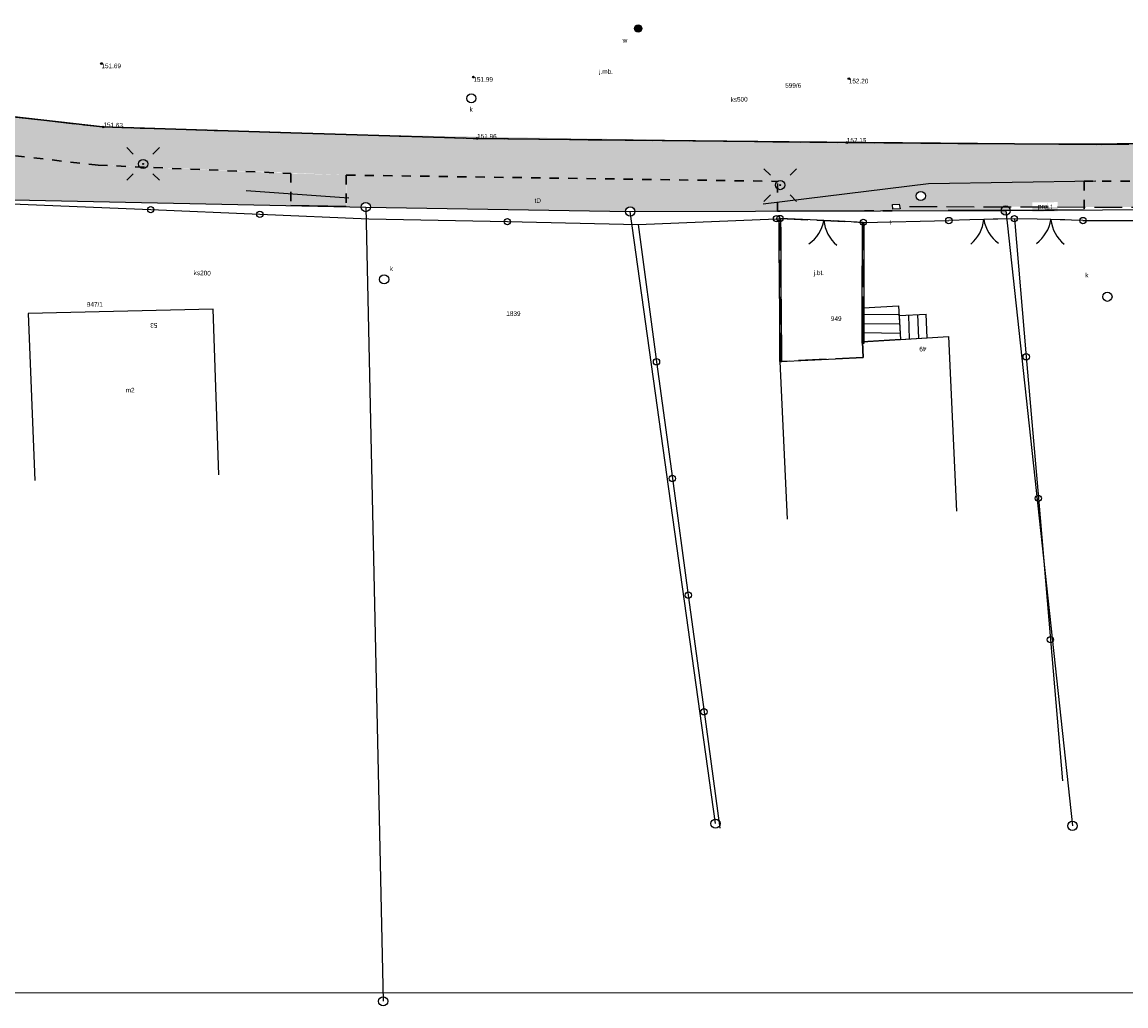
# Model space of a CAD drawing. Extents: x 7583285 to 7585126, y 6019995 to 6020809.
# Tile 17 of 54: x 7583891 to 7583951, y 6020643 to 6020696. Entities that reach past the tile are written whole.
import ezdxf
from ezdxf.enums import TextEntityAlignment as Align

# ---------------------------------------------------------------- set-up
doc = ezdxf.new("R2010")
doc.units = 0
doc.header["$MEASUREMENT"] = 0
for name, pattern in [('1_OTKJ', [2, 1.5, -0.5]), ('1_OTKK', [0]), ('3', [1, 0.5, -0.5]), ('3_EGBS', [0]), ('3_EGBSG', [0]), ('3_EGBU_A', [0]), ('4_SULO', [0]), ('4_SUPP_P', [2, 1.5, -0.5]), ('4_SUTS', [0])]:
    doc.linetypes.add(name, pattern=pattern)
doc.layers.get('0').update_dxf_attribs({"linetype": 'CONTINUOUS', "lineweight": 5})
for name, color, linetype, lineweight in [('0 Krawężnik ', 1, 'CONTINUOUS', 30), ('0 Krawężnik najazdowy', 6, 'CONTINUOUS', 30), ('0 obrzeże', 51, '3', 30), ('Dzialki', 3, 'CONTINUOUS', 25)]:
    doc.layers.add(name, color=color, linetype=linetype, lineweight=lineweight)
for name, color, linetype in [('EADTD_T_0', 216, 'CONTINUOUS'), ('EGBB_E_T_0', 7, 'CONTINUOUS'), ('EGBB_L_0', 36, '3_EGBU_A'), ('EGBE_L_3', 7, '3_EGBS'), ('Numery_dzialek', 7, 'CONTINUOUS'), ('OTD_L_12', 7, 'CONTINUOUS'), ('OTK_E_T_0', 7, 'CONTINUOUS'), ('OTK_L_0', 7, '1_OTKJ'), ('OTK_L_1', 7, '1_OTKK'), ('OTO_L_0', 7, 'CONTINUOUS'), ('OTO_L_1', 7, 'CONTINUOUS'), ('OTR_T_0', 7, 'CONTINUOUS'), ('P_SUTP_E_T_0', 30, 'CONTINUOUS'), ('P_SUTP_L_0', 30, '4_SUPP_P'), ('Punkty', 7, 'CONTINUOUS'), ('SUE_T_3', 7, 'CONTINUOUS'), ('SUK_E_T_4', 36, 'CONTINUOUS'), ('SUK_T_3', 36, 'CONTINUOUS'), ('SUKP_E_T_0', 36, 'CONTINUOUS'), ('SUL_L_1', 7, '4_SULO'), ('SUP_T_0', 7, 'CONTINUOUS'), ('SUP_T_2', 7, 'CONTINUOUS'), ('SUT_E_T_1', 30, 'CONTINUOUS'), ('SUT_L_0', 30, '4_SUTS'), ('SUTP_E_T_0', 30, 'CONTINUOUS'), ('SUW_E_T_2', 5, 'CONTINUOUS'), ('SUW_T_5', 5, 'CONTINUOUS')]:
    doc.layers.add(name, color=color, linetype=linetype)

# ---------------------------------------------------------------- blocks, each defined once
blk = doc.blocks.new('GRT')
at = {"linetype": 'Continuous'}
blk.add_circle((0, 0), 0.25, dxfattribs=at)
blk = doc.blocks.new('1_OTRS')
at = {"linetype": 'Continuous'}
blk.add_circle((0, 0), 0.045, dxfattribs=at)
blk = doc.blocks.new('4_SUEO_W')
at = {"linetype": 'Continuous'}
for p, q in [((-0.5303, 0.5303), (-0.8839, 0.8839)), ((0.5303, 0.5303), (0.8839, 0.8839)), ((-0.5303, -0.5303), (-0.8839, -0.8839)), ((0.5303, -0.5303), (0.8839, -0.8839))]:
    blk.add_line(p, q, dxfattribs=at)
blk.add_circle((0, 0), 0.025, dxfattribs=at)
blk = doc.blocks.new('4_SUPP')
at = {"linetype": 'Continuous'}
blk.add_circle((0, 0), 0.25, dxfattribs=at)
blk = doc.blocks.new('4_SUKS')
at = {"linetype": 'Continuous'}
blk.add_circle((0, 0), 0.25, dxfattribs=at)
blk = doc.blocks.new('4_SUPK')
at = {"linetype": 'Continuous'}
blk.add_circle((0, 0), 0.25, dxfattribs=at)
blk = doc.blocks.new('4_SUWW')
at = {"linetype": 'Continuous'}
for radius in [0.2, 0.175, 0.15, 0.125, 0.1, 0.075, 0.05, 0.025, 0.00715]:
    blk.add_circle((0, 0), radius, dxfattribs=at)

msp = doc.modelspace()

# ---------------------------------------------------------------- hatches: boundary and pattern name
at = {"lineweight": 30}
h = msp.add_hatch(color=256, dxfattribs=at)
h.dxf.hatch_style = 1
h.set_gradient(color1=(173, 173, 173), color2=(143, 143, 143), one_color=1, tint=0.47)
h.paths.add_polyline_path([(7584184.03, 6020688.51), (7584184.031, 6020686.51), (7584178.714, 6020686.51), (7584176.46, 6020686.51), (7584176.474, 6020685.823), (7584174.546, 6020685.784), (7584174.496, 6020686.51), (7584163.62, 6020686.51), (7584163.65, 6020685.562), (7584159.577, 6020685.433), (7584159.577, 6020686.573), (7584139.588, 6020686.604), (7584132.31, 6020686.604), (7584132.301, 6020685.049), (7584129.979, 6020685.03), (7584129.983, 6020686.611), (7584116.751, 6020686.67), (7584110.397, 6020686.67), (7584107.426, 6020686.51), (7584096, 6020686.51), (7584096.066, 6020684.156), (7584095.028, 6020684.155), (7584094.91, 6020686.47), (7584090.79, 6020686.45), (7584087.38, 6020686.5), (7584076.799, 6020686.5), (7584072.031, 6020686.5), (7584063.27, 6020686.437), (7584063.279, 6020684.188), (7584062.17, 6020684.22), (7584062.172, 6020686.49), (7584049.78, 6020686.5), (7584046.255, 6020686.78), (7584038.409, 6020686.989), (7584034.778, 6020687.086), (7584020.493, 6020687.518), (7584014.844, 6020687.619), (7583996.64, 6020687.906), (7583996.64, 6020685.863), (7583995.64, 6020685.863), (7583995.64, 6020687.886), (7583992.069, 6020687.886), (7583988.622, 6020688.013), (7583985.939, 6020688.013), (7583981.93, 6020687.765), (7583955.77, 6020687.575), (7583955.77, 6020686.07), (7583954.26, 6020686.07), (7583954.249, 6020687.588), (7583940.36, 6020687.47), (7583932.205, 6020686.457), (7583932.202, 6020687.581), (7583908.883, 6020687.917), (7583895.47, 6020688.454), (7583879.431, 6020690.274), (7583871.509, 6020690.557), (7583850.73, 6020691.44), (7583837.31, 6020690.63), (7583824.719, 6020690.63), (7583820.29, 6020690.88), (7583816.81, 6020690.8), (7583808.51, 6020691.09), (7583808.51, 6020688.714), (7583807.301, 6020688.755), (7583807.38, 6020691.12), (7583804.4, 6020691.19), (7583800.384, 6020691.296), (7583800.32, 6020688.87), (7583766.736, 6020690.08), (7583766.953, 6020690.832), (7583767.612, 6020692.057), (7583774.909, 6020692.004), (7583775.984, 6020691.939), (7583779.62, 6020692.04), (7583783.71, 6020692.04), (7583795.5, 6020691.91), (7583800.64, 6020693.44), (7583804.51, 6020693.25), (7583816.78, 6020692.99), (7583820.29, 6020692.88), (7583823.06, 6020692.75), (7583831.23, 6020692.43), (7583837.31, 6020692.745), (7583850.73, 6020693.44), (7583875.346, 6020692.44), (7583879.431, 6020692.274), (7583880.102, 6020692.247), (7583895.705, 6020690.525), (7583905.884, 6020690.209), (7583908.883, 6020690.117), (7583932.826, 6020689.714), (7583948.721, 6020689.587), (7583981.93, 6020689.965), (7583985.902, 6020690.012), (7583988.58, 6020690.044), (7583992.069, 6020690.086), (7583997.407, 6020690.086), (7584009.084, 6020689.773), (7584020.422, 6020689.518), (7584034.778, 6020689.086), (7584046.21, 6020688.78), (7584060.778, 6020688.677), (7584073.362, 6020688.67), (7584090.798, 6020688.67), (7584110.425, 6020688.67), (7584138.543, 6020688.573), (7584165.71, 6020688.573)])
h.paths.add_polyline_path([(7583755.187, 6020695.111), (7583754.885, 6020693.143), (7583760.83, 6020692.23), (7583761.245, 6020690.946), (7583761.322, 6020690.248), (7583751.485, 6020690.549), (7583751.578, 6020693.341), (7583746.91, 6020693.53), (7583726.307, 6020694.557), (7583707.51, 6020695.44), (7583709.508, 6020697.365), (7583734.856, 6020696.127)])
h.paths.add_polyline_path([(7583702.142, 6020697.67), (7583703.303, 6020695.65), (7583688.945, 6020695.982), (7583668.249, 6020696.589), (7583670.04, 6020698.557)])
h = msp.add_hatch(color=256, dxfattribs=at)
h.dxf.hatch_style = 1
h.set_gradient(color1=(204, 102, 102), color2=(155, 77, 77), one_color=1, tint=0.47)
h.paths.add_polyline_path([(7583932.205, 6020686.457), (7583933.155, 6020686.575), (7583940.36, 6020687.47), (7583948.78, 6020687.588), (7583948.78, 6020686.192), (7583944.684, 6020686.204, 0.316208), (7583944.397, 6020686.205, 0.245047), (7583944.29, 6020685.999), (7583944.54, 6020686), (7583944.567, 6020685.751, -0.445489), (7583944.29, 6020686, -0.245047), (7583944.397, 6020686.205), (7583944.684, 6020686.204, -0.241556), (7583944.79, 6020686.002), (7583944.54, 6020686), (7583944.29, 6020685.999), (7583938.402, 6020685.985), (7583936.905, 6020685.981), (7583932.206, 6020685.97)])
edge = h.paths.add_edge_path(flags=16)
edge.add_arc((7583939.95, 6020686.79), 0.25, 0, 360)
h.paths.add_polyline_path([(7583938.42, 6020686.33), (7583938.43, 6020686.08), (7583938.83, 6020686.09), (7583938.78, 6020686.34)], flags=16)
h.paths.add_polyline_path([(7583871.509, 6020687.102), (7583871.509, 6020690.557), (7583879.431, 6020690.274), (7583879.43, 6020688.442), (7583879.43, 6020687.813, 1.388816), (7583879.21, 6020687.393), (7583879.15, 6020687.02), (7583879.227, 6020686.965, 0.018364), (7583879.216, 6020686.95, 0.553627), (7583878.952, 6020686.836), (7583875.33, 6020686.954, 0.008194), (7583875.33, 6020686.96, 0.980786), (7583874.99, 6020686.967)])
h.paths.add_polyline_path([(7583828.934, 6020688.432), (7583829.063, 6020690.181, 0.596639), (7583829.45, 6020690.39, 0.331507), (7583829.272, 6020690.63), (7583837.31, 6020690.63), (7583837.319, 6020689.479), (7583837.33, 6020688.165), (7583832.098, 6020688.28), (7583830.028, 6020688.31), (7583830.056, 6020689.825), (7583829.751, 6020689.839), (7583830.029, 6020689.561), (7583829.923, 6020688.541, 0.297048), (7583829.77, 6020688.315), (7583829.181, 6020688.326, 0.270385), (7583829.213, 6020688.38, 0.414214), (7583829.15, 6020688.442, 0.346426), (7583829.089, 6020688.395), (7583828.934, 6020688.432)])
h.paths.add_polyline_path([(7583829.447, 6020688.812), (7583829.477, 6020689.353), (7583829.103, 6020689.374), (7583829.072, 6020688.833)])
h.paths.add_polyline_path([(7583824.627, 6020688.41), (7583824.747, 6020690.532, 0.102191), (7583824.924, 6020690.63), (7583829.128, 6020690.63, 0.637532), (7583829.063, 6020690.181), (7583828.934, 6020688.432), (7583828.926, 6020688.33)])
h.paths.add_polyline_path([(7583826.405, 6020690.817), (7583826.397, 6020690.317), (7583827.355, 6020690.303), (7583827.363, 6020690.803)])
h.paths.add_polyline_path([(7583827.343, 6020689.652), (7583827.343, 6020689.277), (7583828.343, 6020689.277), (7583828.343, 6020689.652)], flags=16)
h.paths.add_polyline_path([(7583985.936, 6020686.121), (7583985.939, 6020688.013), (7583981.93, 6020687.765), (7583981.93, 6020687.479), (7583981.93, 6020686.126), (7583985.936, 6020686.121)])
h.paths.add_polyline_path([(7583988.622, 6020686.346), (7583988.622, 6020688.013), (7583992.069, 6020687.886), (7583992.069, 6020686.407), (7583992.069, 6020685.978), (7583988.83, 6020686.091, 0.008754), (7583988.83, 6020686.1, 0.36546)])
h.paths.add_polyline_path([(7583816.753, 6020689.848), (7583820.29, 6020689.651), (7583820.29, 6020690.66), (7583820.29, 6020690.877), (7583816.81, 6020690.8)])
h.paths.add_polyline_path([(7583816.684, 6020688.706), (7583816.753, 6020689.848), (7583820.29, 6020689.651), (7583820.31, 6020688.49), (7583818.27, 6020688.676), (7583818.059, 6020688.68)])
h.paths.add_polyline_path([(7583908.873, 6020686.212), (7583908.883, 6020687.917), (7583905.884, 6020688.009), (7583905.884, 6020686.274)])
h.paths.add_polyline_path([(7583945.98, 6020686.444), (7583945.985, 6020685.944), (7583947.36, 6020685.956), (7583947.355, 6020686.456)])
h.paths.add_polyline_path([(7583871.193, 6020690.785), (7583871.173, 6020690.411), (7583872.587, 6020690.335), (7583872.607, 6020690.709)])
h.paths.add_polyline_path([(7583817.999, 6020688.938), (7583817.986, 6020688.438), (7583819.361, 6020688.402), (7583819.374, 6020688.902)])
h = msp.add_hatch(color=256, dxfattribs=at)
h.dxf.hatch_style = 1
h.set_gradient(color1=(191, 255, 127), color2=(191, 255, 127), one_color=1, tint=0.47)
h.paths.add_polyline_path([(7583879.43, 6020687.07), (7583879.43, 6020687.467, 0.193878), (7583879.5, 6020687.64, 0.065243), (7583879.492, 6020687.704), (7583879.43, 6020687.813), (7583879.431, 6020690.274), (7583895.47, 6020688.454), (7583897.709, 6020688.358, 0.437989), (7583898.076, 6020688.343), (7583905.884, 6020688.009), (7583905.884, 6020686.91), (7583905.884, 6020686.274), (7583887.518, 6020686.653, 0.134627), (7583887.428, 6020686.655), (7583886.707, 6020686.67, 0.301259), (7583886.519, 6020686.674), (7583879.68, 6020686.815, 0.005162), (7583879.68, 6020686.82, 0.414136)])
h = msp.add_hatch(color=256, dxfattribs=at)
h.dxf.hatch_style = 1
h.set_gradient(color1=(191, 255, 127), color2=(191, 255, 127), one_color=1, tint=0.47)
h.paths.add_polyline_path([(7583908.883, 6020686.212), (7583908.883, 6020686.7), (7583908.883, 6020687.917), (7583932.202, 6020687.581, 0.507383), (7583932.203, 6020687.178), (7583932.205, 6020686.457), (7583932.206, 6020685.97), (7583924.49, 6020685.951, 0.990424), (7583923.99, 6020685.954), (7583910.19, 6020686.186, 0.004195), (7583910.19, 6020686.19, 0.98973), (7583909.69, 6020686.195)])
h.paths.add_polyline_path([(7583918.972, 6020686.731), (7583918.966, 6020686.357), (7583919.508, 6020686.349), (7583919.514, 6020686.723)], flags=24)
h.paths.add_polyline_path([(7583996.64, 6020685.863), (7583996.64, 6020686.32), (7583996.64, 6020687.906), (7583998.737, 6020687.873), (7584000.377, 6020687.847), (7584009.081, 6020687.71), (7584009.08, 6020687.16, 2.416663), (7584009.33, 6020686.91, 0.413794), (7584009.08, 6020687.16), (7584009.081, 6020687.71), (7584014.844, 6020687.619), (7584014.844, 6020686.266), (7584014.844, 6020685.425), (7584007.625, 6020685.589, 0.005667), (7584007.625, 6020685.59, 0.98758), (7584007.535, 6020685.591)])
h.paths.add_polyline_path([(7583999.82, 6020687.04, 1), (7583999.32, 6020687.04, 1)], flags=16)
h.paths.add_polyline_path([(7583999.595, 6020687.04, 1), (7583999.545, 6020687.04, 1)], flags=0)
h.paths.add_polyline_path([(7584002.77, 6020686.5, 1), (7584002.27, 6020686.5, 1)], flags=16)
h.paths.add_polyline_path([(7583955.78, 6020686.171), (7583955.77, 6020687.58), (7583981.93, 6020687.765), (7583981.93, 6020687.479), (7583981.93, 6020686.126), (7583965.5, 6020686.15, 0.000355), (7583965.5, 6020686.15, 0.274648), (7583965.37, 6020686.37, 0.432874), (7583965.023, 6020686.255), (7583964.82, 6020686.35), (7583956.21, 6020686.54), (7583956.17, 6020686.17)])
h.paths.add_polyline_path([(7583966.4, 6020687.15, 1), (7583965.9, 6020687.15, 1)], flags=16)
h.paths.add_polyline_path([(7583966.175, 6020687.15, 1), (7583966.125, 6020687.15, 1)], flags=0)
h.paths.add_polyline_path([(7583954.26, 6020686.176), (7583954.249, 6020687.588), (7583948.78, 6020687.588), (7583948.78, 6020686.192)])
h.paths.add_polyline_path([(7583995.64, 6020686.339), (7583995.64, 6020687.886), (7583992.069, 6020687.886), (7583992.069, 6020686.407)])
h.paths.add_polyline_path([(7583985.936, 6020686.121), (7583985.939, 6020688.013), (7583988.622, 6020688.013), (7583988.622, 6020686.346, 0.500282), (7583988.332, 6020686.071), (7583986.63, 6020686.114, 0.006249), (7583986.63, 6020686.12, 0.99929), (7583986.13, 6020686.12)])
h.paths.add_polyline_path([(7583995.64, 6020685.889), (7583995.64, 6020686.339), (7583992.069, 6020686.407), (7583992.069, 6020685.978)])

# ---------------------------------------------------------------- linework, layer by layer
at = {"lineweight": 9}
msp.add_lwpolyline([(7584089.239, 6020643.695), (7583879.239, 6020643.695), (7583879.239, 6020792.195), (7584089.239, 6020792.195), (7584089.239, 6020643.695)], dxfattribs=at)
at = {"layer": '0 Krawężnik ', "lineweight": 30}
for p, q in [((7583895.705, 6020690.525), (7583880.77, 6020692.22)), ((7583905.884, 6020690.209), (7583895.705, 6020690.525)), ((7583915.96, 6020689.9), (7583908.883, 6020690.117)), ((7583932.826, 6020689.714), (7583915.96, 6020689.9)), ((7583948.721, 6020689.587), (7583964.798, 6020689.76))]:
    msp.add_line(p, q, dxfattribs=at)
at = {"layer": '0 Krawężnik najazdowy', "lineweight": 30}
for p, q in [((7583908.883, 6020690.117), (7583905.884, 6020690.209)), ((7583941.01, 6020689.643), (7583932.826, 6020689.714)), ((7583945.01, 6020689.614), (7583941.01, 6020689.643)), ((7583945.01, 6020689.614), (7583948.721, 6020689.587)), ((7583908.883, 6020686.212), (7583905.884, 6020686.274)), ((7583932.206, 6020685.97), (7583936.905, 6020685.981)), ((7583932.206, 6020685.97), (7583932.352, 6020685.97)), ((7583944.54, 6020686), (7583941.429, 6020686)), ((7583944.54, 6020686), (7583948.78, 6020686.031))]:
    msp.add_line(p, q, dxfattribs=at)
at = {"layer": '0 obrzeże', "lineweight": 30}
for p, q in [((7583895.47, 6020688.454), (7583879.431, 6020690.274)), ((7583895.47, 6020688.454), (7583905.884, 6020688.009)), ((7583905.884, 6020688.009), (7583905.884, 6020686.274)), ((7583908.883, 6020687.917), (7583908.883, 6020686.212)), ((7583908.883, 6020687.917), (7583932.202, 6020687.581)), ((7583932.206, 6020685.97), (7583932.202, 6020687.63)), ((7583954.249, 6020687.588), (7583948.78, 6020687.588)), ((7583948.78, 6020687.588), (7583948.78, 6020686.031)), ((7583936.905, 6020685.981), (7583938.402, 6020685.981))]:
    msp.add_line(p, q, dxfattribs=at)
at = {"layer": 'Dzialki'}
for p, q in [((7583879.43, 6020686.82), (7583909.94, 6020686.19)), ((7583909.94, 6020686.19), (7583910.88, 6020643.23)), ((7583909.94, 6020686.19), (7583924.24, 6020685.95)), ((7583924.24, 6020685.95), (7583944.54, 6020686)), ((7583928.85, 6020652.84), (7583924.24, 6020685.95)), ((7583944.54, 6020686), (7583965.25, 6020686.15)), ((7583944.54, 6020686), (7583948.15, 6020652.72))]:
    msp.add_line(p, q, dxfattribs=at)
at = {"layer": 'EGBB_L_0', "linetype": '3_EGBU_A'}
for p, q in [((7583901.68, 6020680.66), (7583891.68, 6020680.44)), ((7583891.68, 6020680.44), (7583892.05, 6020671.4)), ((7583902, 6020671.7), (7583901.68, 6020680.66)), ((7583936.8, 6020678.9), (7583941.44, 6020679.19)), ((7583941.44, 6020679.19), (7583941.89, 6020669.74)), ((7583936.83, 6020678.05), (7583936.8, 6020678.9)), ((7583932.34, 6020677.84), (7583936.83, 6020678.05)), ((7583932.75, 6020669.3), (7583932.34, 6020677.84))]:
    msp.add_line(p, q, dxfattribs=at)
at = {"layer": 'EGBE_L_3', "linetype": '3_EGBSG'}
for p, q in [((7583936.8, 6020678.9), (7583936.83, 6020680.74)), ((7583938.78, 6020680.33), (7583940.25, 6020680.39))]:
    msp.add_line(p, q, dxfattribs=at)
at = {"layer": 'EGBE_L_3', "linetype": '3_EGBS'}
for p, q in [((7583936.83, 6020680.74), (7583938.75, 6020680.84)), ((7583936.83, 6020680.4), (7583938.78, 6020680.37)), ((7583938.75, 6020680.84), (7583938.85, 6020679.02)), ((7583940.3, 6020679.12), (7583940.25, 6020680.39)), ((7583936.82, 6020679.9), (7583938.8, 6020679.87)), ((7583938.78, 6020680.33), (7583938.85, 6020679.02)), ((7583939.28, 6020680.35), (7583939.33, 6020679.05)), ((7583939.78, 6020680.37), (7583939.83, 6020679.09)), ((7583936.81, 6020679.4), (7583938.83, 6020679.37)), ((7583938.85, 6020679.02), (7583936.8, 6020678.9)), ((7583938.85, 6020679.02), (7583940.3, 6020679.12))]:
    msp.add_line(p, q, dxfattribs=at)
for p in [(7583938.78, 6020680.33), (7583936.8, 6020678.9)]:
    msp.add_point(p, dxfattribs=at)
at = {"layer": 'OTD_L_12'}
for p, q in [((7583932.3, 6020684.61), (7583932.29, 6020685.57)), ((7583932.29, 6020685.57), (7583932.39, 6020685.57)), ((7583932.4, 6020685.09), (7583932.29, 6020685.19)), ((7583932.4, 6020684.61), (7583932.39, 6020685.57)), ((7583936.79, 6020684.43), (7583936.79, 6020685.36)), ((7583936.79, 6020685.36), (7583936.89, 6020685.36)), ((7583936.89, 6020684.43), (7583936.89, 6020685.36)), ((7583932.4, 6020684.99), (7583932.3, 6020685.09)), ((7583932.3, 6020683.64), (7583932.3, 6020684.61)), ((7583932.4, 6020683.64), (7583932.4, 6020684.61)), ((7583936.89, 6020684.9), (7583936.79, 6020684.99)), ((7583936.89, 6020684.8), (7583936.79, 6020684.9)), ((7583932.4, 6020684.12), (7583932.3, 6020684.22)), ((7583932.4, 6020684.03), (7583932.3, 6020684.12)), ((7583936.79, 6020683.49), (7583936.79, 6020684.43)), ((7583936.89, 6020683.96), (7583936.79, 6020684.05)), ((7583936.89, 6020683.87), (7583936.79, 6020683.96)), ((7583936.89, 6020683.49), (7583936.89, 6020684.43)), ((7583932.31, 6020682.67), (7583932.3, 6020683.64)), ((7583932.41, 6020682.67), (7583932.4, 6020683.64)), ((7583936.78, 6020682.56), (7583936.79, 6020683.49)), ((7583936.88, 6020682.56), (7583936.89, 6020683.49)), ((7583932.4, 6020683.16), (7583932.3, 6020683.25)), ((7583932.41, 6020683.06), (7583932.3, 6020683.16)), ((7583936.88, 6020683.03), (7583936.78, 6020683.12)), ((7583936.88, 6020682.93), (7583936.78, 6020683.03)), ((7583932.31, 6020681.71), (7583932.31, 6020682.67)), ((7583932.41, 6020682.19), (7583932.31, 6020682.29)), ((7583932.41, 6020682.09), (7583932.31, 6020682.19)), ((7583932.41, 6020681.71), (7583932.41, 6020682.67)), ((7583936.78, 6020681.62), (7583936.78, 6020682.56)), ((7583936.88, 6020682.09), (7583936.78, 6020682.18)), ((7583936.88, 6020681.62), (7583936.88, 6020682.56)), ((7583932.32, 6020680.74), (7583932.31, 6020681.71)), ((7583932.42, 6020680.74), (7583932.41, 6020681.71)), ((7583936.88, 6020682), (7583936.78, 6020682.09)), ((7583936.78, 6020680.69), (7583936.78, 6020681.62)), ((7583936.88, 6020680.69), (7583936.88, 6020681.62)), ((7583932.41, 6020681.22), (7583932.31, 6020681.32)), ((7583932.41, 6020681.13), (7583932.31, 6020681.22)), ((7583936.88, 6020681.16), (7583936.78, 6020681.25)), ((7583936.88, 6020681.06), (7583936.78, 6020681.16)), ((7583932.32, 6020679.77), (7583932.32, 6020680.74)), ((7583932.42, 6020679.77), (7583932.42, 6020680.74)), ((7583936.78, 6020679.75), (7583936.78, 6020680.69)), ((7583936.88, 6020679.75), (7583936.88, 6020680.69)), ((7583932.42, 6020680.26), (7583932.32, 6020680.35)), ((7583932.42, 6020680.16), (7583932.32, 6020680.26)), ((7583936.88, 6020680.22), (7583936.78, 6020680.31)), ((7583936.88, 6020680.13), (7583936.78, 6020680.22)), ((7583932.33, 6020678.81), (7583932.32, 6020679.77)), ((7583932.42, 6020679.29), (7583932.32, 6020679.39)), ((7583932.42, 6020679.19), (7583932.32, 6020679.29)), ((7583932.43, 6020678.81), (7583932.42, 6020679.77)), ((7583936.78, 6020678.82), (7583936.78, 6020679.75)), ((7583936.88, 6020679.29), (7583936.78, 6020679.38)), ((7583936.88, 6020679.19), (7583936.78, 6020679.29)), ((7583936.88, 6020678.82), (7583936.88, 6020679.75)), ((7583932.33, 6020677.84), (7583932.33, 6020678.81)), ((7583932.43, 6020677.84), (7583932.43, 6020678.81)), ((7583936.78, 6020678.82), (7583936.88, 6020678.82)), ((7583932.43, 6020678.32), (7583932.33, 6020678.42)), ((7583932.43, 6020678.23), (7583932.33, 6020678.32)), ((7583932.33, 6020677.84), (7583932.43, 6020677.84))]:
    msp.add_line(p, q, dxfattribs=at)
at = {"layer": 'OTK_L_0', "linetype": '1_OTKJ'}
for p, q in [((7583880.77, 6020692.22), (7583895.75, 6020690.52)), ((7583895.75, 6020690.52), (7583915.96, 6020689.9)), ((7583949.7, 6020689.58), (7583995.76, 6020690.13)), ((7583915.96, 6020689.9), (7583935.95, 6020689.68)), ((7583935.95, 6020689.68), (7583949.7, 6020689.58)), ((7583932.38, 6020677.84), (7583932.34, 6020685.57)), ((7583932.34, 6020685.57), (7583936.84, 6020685.36)), ((7583936.84, 6020685.36), (7583936.8, 6020678.9)), ((7583936.8, 6020678.9), (7583936.83, 6020678.05)), ((7583936.83, 6020678.05), (7583932.38, 6020677.84))]:
    msp.add_line(p, q, dxfattribs=at)
at = {"layer": 'OTK_L_1', "linetype": '1_OTKK'}
for p, q in [((7583895.75, 6020690.52), (7583915.96, 6020689.9)), ((7583915.96, 6020689.9), (7583935.95, 6020689.68)), ((7583935.95, 6020689.68), (7583949.7, 6020689.58))]:
    msp.add_line(p, q, dxfattribs=at)
at = {"layer": 'OTO_L_0'}
for p, q in [((7583890.81, 6020686.37), (7583898.31, 6020686.05)), ((7583898.31, 6020686.05), (7583904.21, 6020685.8)), ((7583904.21, 6020685.8), (7583910.11, 6020685.55)), ((7583910.11, 6020685.55), (7583917.6, 6020685.4)), ((7583917.6, 6020685.4), (7583924.66, 6020685.25)), ((7583924.66, 6020685.25), (7583932.15, 6020685.56)), ((7583924.66, 6020685.25), (7583925.66, 6020677.82)), ((7583932.15, 6020685.56), (7583932.34, 6020685.57)), ((7583936.84, 6020685.36), (7583941.47, 6020685.46)), ((7583945.01, 6020685.56), (7583945.65, 6020678.09)), ((7583948.72, 6020685.46), (7583952.34, 6020685.46)), ((7583945.65, 6020678.09), (7583946.31, 6020670.44)), ((7583925.66, 6020677.82), (7583926.52, 6020671.51)), ((7583926.52, 6020671.51), (7583927.38, 6020665.2)), ((7583946.31, 6020670.44), (7583946.96, 6020662.79)), ((7583927.38, 6020665.2), (7583928.23, 6020658.89)), ((7583946.96, 6020662.79), (7583947.62, 6020655.15)), ((7583928.23, 6020658.89), (7583929.09, 6020652.59))]:
    msp.add_line(p, q, dxfattribs=at)
for centre in [(7583898.31, 6020686.05), (7583904.21, 6020685.8), (7583917.6, 6020685.4), (7583932.15, 6020685.56), (7583925.66, 6020677.82), (7583945.65, 6020678.09), (7583926.52, 6020671.51), (7583946.31, 6020670.44), (7583927.38, 6020665.2), (7583946.96, 6020662.79), (7583928.23, 6020658.89)]:
    msp.add_circle(centre, 0.17, dxfattribs=at)
at = {"layer": 'OTO_L_1'}
for p, q in [((7583933.97, 6020685.5), (7583932.34, 6020685.57)), ((7583935.46, 6020685.43), (7583933.97, 6020685.5)), ((7583936.84, 6020685.36), (7583935.22, 6020685.44)), ((7583942.61, 6020685.49), (7583941.47, 6020685.46)), ((7583944.11, 6020685.53), (7583942.61, 6020685.49)), ((7583945.01, 6020685.56), (7583943.86, 6020685.53)), ((7583946.24, 6020685.53), (7583945.01, 6020685.56)), ((7583947.74, 6020685.49), (7583946.24, 6020685.53)), ((7583948.72, 6020685.46), (7583947.49, 6020685.49))]:
    msp.add_line(p, q, dxfattribs=at)
for centre in [(7583932.34, 6020685.57), (7583936.84, 6020685.36), (7583941.47, 6020685.46), (7583945.01, 6020685.56), (7583945.01, 6020685.56), (7583948.72, 6020685.46)]:
    msp.add_circle(centre, 0.17, dxfattribs=at)
for centre, start, end in [((7583932.75, 6020685.831), 305.30311, 349.37748), ((7583936.707, 6020685.645), 185.26639, 229.34076), ((7583941.375, 6020685.733), 309.57308, 353.64745), ((7583945.335, 6020685.844), 189.53636, 233.61073), ((7583945.014, 6020685.834), 306.46239, 350.53676), ((7583948.974, 6020685.729), 186.42567, 230.50004)]:
    msp.add_arc(centre, 2, start, end, dxfattribs=at)
at = {"layer": 'P_SUTP_L_0', "linetype": '4_SUPP_P'}
msp.add_line((7583939.34, 6020686.22), (7583956.17, 6020686.17), dxfattribs=at)
at = {"layer": 'SUL_L_1', "linetype": '4_SULO'}
for p, q in [((7583940.36, 6020687.47), (7583949.41, 6020687.61)), ((7583903.47, 6020687.08), (7583909.02, 6020686.69)), ((7583931.42, 6020686.36), (7583940.36, 6020687.47))]:
    msp.add_line(p, q, dxfattribs=at)
at = {"layer": 'SUT_L_0', "linetype": '4_SUTS'}
for p, q in [((7583938.42, 6020686.33), (7583938.78, 6020686.34)), ((7583938.78, 6020686.34), (7583938.83, 6020686.09)), ((7583938.43, 6020686.08), (7583938.42, 6020686.33)), ((7583938.83, 6020686.09), (7583938.43, 6020686.08))]:
    msp.add_line(p, q, dxfattribs=at)

# ---------------------------------------------------------------- block references
at = {"layer": 'OTR_T_0'}
for p in [(7583895.65, 6020693.95), (7583915.76, 6020693.22), (7583936.06, 6020693.13), (7583895.75, 6020690.52), (7583915.96, 6020689.9), (7583935.95, 6020689.68)]:
    msp.add_blockref('1_OTRS', p, dxfattribs=at)
at = {"layer": 'Punkty'}
for p in [(7583909.94, 6020686.19), (7583924.24, 6020685.95), (7583944.54, 6020686), (7583928.85, 6020652.84), (7583948.15, 6020652.72), (7583910.88, 6020643.23)]:
    msp.add_blockref('GRT', p, dxfattribs=at)
at = {"layer": 'SUE_T_3'}
for name, p in [('4_SUEO_W', (7583897.9, 6020688.52)), ('4_SUPP', (7583897.9, 6020688.52)), ('4_SUEO_W', (7583932.35, 6020687.38)), ('4_SUPP', (7583932.35, 6020687.38))]:
    msp.add_blockref(name, p, dxfattribs=at)
at = {"layer": 'SUK_T_3'}
for p in [(7583915.65, 6020692.07), (7583910.93, 6020682.28), (7583950.04, 6020681.34)]:
    msp.add_blockref('4_SUKS', p, dxfattribs=at)
at = {"layer": 'SUP_T_0'}
msp.add_blockref('4_SUPK', (7583939.95, 6020686.79), dxfattribs=at)
at = {"layer": 'SUP_T_2'}
for p in [(7583897.9, 6020688.52), (7583932.35, 6020687.38)]:
    msp.add_blockref('4_SUPP', p, dxfattribs=at)
at = {"layer": 'SUW_T_5'}
msp.add_blockref('4_SUWW', (7583924.67, 6020695.85), dxfattribs=at)

# ---------------------------------------------------------------- texts
at = {"layer": 'EADTD_T_0'}
for s, rotation, p in [('53', 181.63658, (7583898.67, 6020679.92)), ('49', 181.94448, (7583940.25, 6020678.64))]:
    msp.add_text(s, height=0.25, rotation=rotation, dxfattribs=at).set_placement(p)
at = {"layer": 'EGBB_E_T_0'}
msp.add_text('m2', height=0.25, dxfattribs=at).set_placement((7583897.2, 6020676.29), align=Align.MIDDLE)
at = {"layer": 'Numery_dzialek'}
msp.add_text('599/6', height=0.25, dxfattribs=at).set_placement((7583932.62, 6020692.64))
for s, p in [('947/1', (7583894.86, 6020681.05)), ('1839', (7583917.54, 6020680.55)), ('949', (7583935.09, 6020680.28))]:
    msp.add_text(s, height=0.25, dxfattribs=at).set_placement(p, align=Align.TOP_LEFT)
at = {"layer": 'OTK_E_T_0'}
msp.add_text('j.mb.', height=0.25, rotation=359.4, dxfattribs=at).set_placement((7583922.93, 6020693.49), align=Align.MIDDLE)
msp.add_text('j.bt.', height=0.25, dxfattribs=at).set_placement((7583934.44, 6020682.6), align=Align.MIDDLE)
at = {"layer": 'OTR_T_0'}
for s, p in [('151.69', (7583895.65, 6020693.95)), ('151.99', (7583915.76, 6020693.22)), ('152.20', (7583936.06, 6020693.13))]:
    msp.add_text(s, height=0.25, dxfattribs=at).set_placement(p, align=Align.TOP_LEFT)
for s, rotation, p in [('151.63', 358.14437, (7583895.75, 6020690.52)), ('151.96', 359.34694, (7583915.96, 6020689.9)), ('152.15', 359.55294, (7583935.95, 6020689.68))]:
    msp.add_text(s, height=0.25, rotation=rotation, dxfattribs=at).set_placement(p)
at = {"layer": 'P_SUTP_E_T_0'}
msp.add_text('proj.t', height=0.25, rotation=0.52417, dxfattribs=at).set_placement((7583946.67, 6020686.2), align=Align.MIDDLE)
at = {"layer": 'SUK_E_T_4'}
for p in [(7583915.55, 6020691.6), (7583948.85, 6020682.63)]:
    msp.add_text('k', height=0.25, dxfattribs=at).set_placement(p, align=Align.TOP_LEFT)
msp.add_text('k', height=0.25, dxfattribs=at).set_placement((7583911.24, 6020682.73))
at = {"layer": 'SUKP_E_T_0'}
for s, rotation, p in [('ks500', 1.3478, (7583930.13, 6020692.02)), ('ks200', 358.1232, (7583901.1, 6020682.63))]:
    msp.add_text(s, height=0.25, rotation=rotation, dxfattribs=at).set_placement(p, align=Align.MIDDLE)
at = {"layer": 'SUT_E_T_1'}
msp.add_text('t', height=0.25, dxfattribs=at).set_placement((7583938.35, 6020685.5), align=Align.TOP_RIGHT)
at = {"layer": 'SUTP_E_T_0'}
msp.add_text('tD', height=0.25, rotation=359.15597, dxfattribs=at).set_placement((7583919.24, 6020686.54), align=Align.MIDDLE)
at = {"layer": 'SUW_E_T_2'}
msp.add_text('w', height=0.25, dxfattribs=at).set_placement((7583923.83, 6020695.08))

doc.saveas('drawing.dxf')
